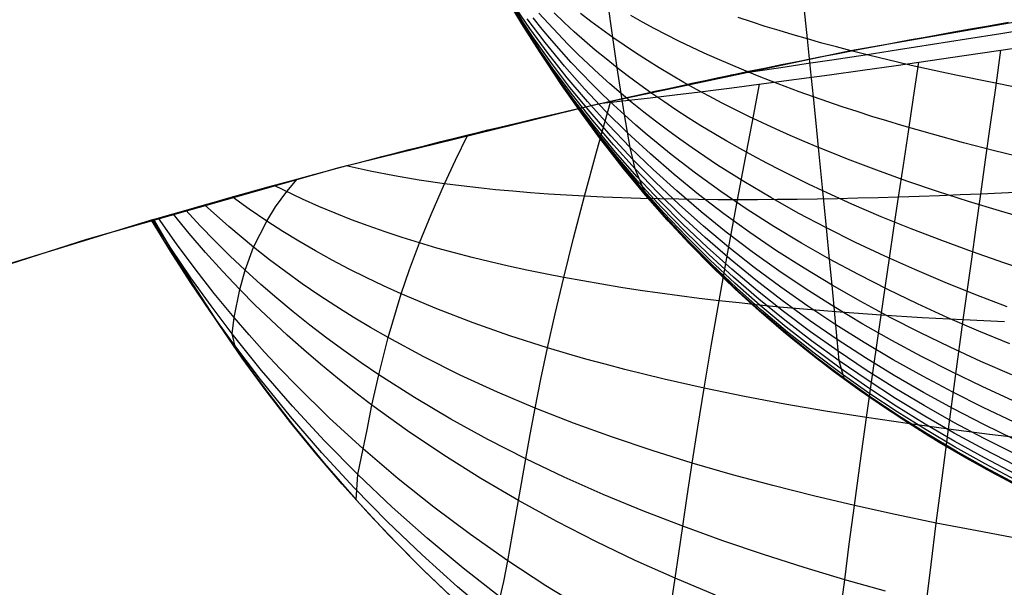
# Model space of a CAD drawing. Header units: millimetres. Extents: x -58 to 58, y -58 to 57.
# Tile 29 of 40: x -16.24 to -9.18, y 49.68 to 53.74. Entities that reach past the tile are written whole.
import ezdxf

# ---------------------------------------------------------------- set-up
doc = ezdxf.new("R2010")
doc.units = ezdxf.units.MM
doc.header["$MEASUREMENT"] = 0
doc.layers.add('Predefinito', color=5, linetype='Continuous')

msp = doc.modelspace()

# ---------------------------------------------------------------- linework, layer by layer
at = {"layer": 'Predefinito', "extrusion": (0.459919, 0.537098, 0.707107)}
for points in [[(46.655, 124.3573), (47.8028, 126.696), (48.8885, 129.0818), (49.9106, 131.5098), (50.8681, 133.975)], [(23.377, 97.5941), (23.3578, 98.255), (23.3525, 98.914), (23.3611, 99.571), (23.3837, 100.2259), (23.4206, 100.8788), (23.4718, 101.5296), (23.5374, 102.1783), (23.6177, 102.8249), (23.7128, 103.4694), (23.8228, 104.1116), (23.9478, 104.7518), (24.088, 105.3897), (24.2434, 106.0254), (24.4144, 106.6588), (24.6009, 107.29), (24.8031, 107.919), (25.0209, 108.5447), (25.2528, 109.164), (25.4979, 109.7751), (25.7561, 110.3786), (26.027, 110.9745), (26.3103, 111.5632), (26.6058, 112.1448), (26.913, 112.7195), (27.2317, 113.2874), (27.5615, 113.8487), (27.9022, 114.4037), (28.2533, 114.9526), (28.9854, 116.0327), (29.755, 117.0909), (30.5594, 118.1291), (31.3939, 119.1481), (32.2513, 120.1473), (33.1297, 121.1251), (34.0332, 122.0773), (34.4972, 122.5409), (34.971, 122.9945), (35.4559, 123.4368), (35.9539, 123.8658), (36.2086, 124.0745), (36.4674, 124.279), (36.7307, 124.4789), (36.9987, 124.6739), (37.2717, 124.8636), (37.5494, 125.0468), (37.8315, 125.2227), (38.1177, 125.3901), (38.408, 125.5486), (38.7029, 125.6974), (38.8523, 125.7681), (39.0029, 125.836), (39.1549, 125.9012), (39.3083, 125.9635), (39.4633, 126.0229), (39.6199, 126.0792), (39.778, 126.1323), (39.9374, 126.1819), (40.0979, 126.2279), (40.2592, 126.2702), (40.4212, 126.3085), (40.5837, 126.3427), (40.7466, 126.3726), (40.9101, 126.3984), (41.074, 126.4198), (41.2385, 126.4369), (41.4034, 126.4496), (41.5689, 126.4577), (41.735, 126.4612), (41.9016, 126.4601), (42.0687, 126.4541), (42.2358, 126.4435), (42.4022, 126.4281), (42.5673, 126.4082), (42.731, 126.3837), (42.8935, 126.3547), (43.0548, 126.3214), (43.2149, 126.2838), (43.3739, 126.242), (43.5317, 126.1961), (43.6884, 126.1461), (43.844, 126.0921), (43.9985, 126.0342), (44.1519, 125.9724), (44.3043, 125.9068), (44.4557, 125.8375), (44.6057, 125.7648), (44.754, 125.6888), (44.9006, 125.6098), (45.0455, 125.5278), (45.1886, 125.4431), (45.3299, 125.3557), (45.4694, 125.2658), (45.6072, 125.1736), (45.8779, 124.9822), (46.1425, 124.7821), (46.4014, 124.5736), (46.655, 124.3573)], [(47.2512, 133.4801), (46.4628, 131.6022), (45.6342, 129.7505)], [(45.6342, 129.7505), (45.3232, 129.9003), (45.1663, 129.9709), (45.0085, 130.0386), (44.8497, 130.1033), (44.6899, 130.1649), (44.5292, 130.2235), (44.3674, 130.2789), (44.2047, 130.3312), (44.0409, 130.3803), (43.8761, 130.4261), (43.7102, 130.4686), (43.5433, 130.5077), (43.3752, 130.5435), (43.2061, 130.5758), (43.0359, 130.6046), (42.8649, 130.6298), (42.6937, 130.6513), (42.5223, 130.6691), (42.3509, 130.6833), (42.1795, 130.6937), (42.0081, 130.7005), (41.837, 130.7036), (41.6661, 130.7031), (41.4955, 130.699), (41.325, 130.6912), (41.1547, 130.6799), (40.9845, 130.665), (40.8144, 130.6465), (40.6444, 130.6246), (40.4746, 130.5991), (40.305, 130.5702), (40.1354, 130.5378), (39.9663, 130.502), (39.7979, 130.463), (39.6306, 130.4209), (39.4647, 130.3759), (39.3, 130.3279), (39.1365, 130.2771), (38.974, 130.2235), (38.6525, 130.1082), (38.3351, 129.9826), (38.0217, 129.847), (37.7121, 129.7021), (37.406, 129.548), (37.1033, 129.3852), (36.8044, 129.2145), (36.5099, 129.0367), (36.2202, 128.8527), (35.9354, 128.6631), (35.6553, 128.4682), (35.3796, 128.2682), (34.8402, 127.8546), (34.3154, 127.4242), (33.8035, 126.9791), (33.303, 126.521), (32.8124, 126.0515), (32.3308, 125.5717), (31.3908, 124.5857), (30.4763, 123.5728), (29.5859, 122.541), (28.7207, 121.4929), (27.8842, 120.4255), (27.0796, 119.3366), (26.3093, 118.2246), (25.5758, 117.0879), (25.2235, 116.5098), (24.8814, 115.9248), (24.5496, 115.3329), (24.2284, 114.7339), (23.918, 114.1276), (23.6186, 113.5139), (23.3307, 112.8926), (23.0549, 112.2648), (22.7919, 111.6322), (22.5426, 110.9963), (22.3073, 110.3577), (22.0855, 109.7159), (21.8774, 109.0711), (21.6827, 108.4231), (21.5016, 107.772), (21.3338, 107.1178), (21.1795, 106.4605), (21.0385, 105.8002), (20.9108, 105.1368), (20.7964, 104.4703), (20.6952, 103.8008), (20.6072, 103.1282), (20.5322, 102.4527), (20.4704, 101.7741), (20.4215, 101.0925), (20.3857, 100.4079)]]:
    msp.add_lwpolyline(points, dxfattribs=at)
at = {"layer": 'Predefinito'}
for points in [[(21.0733, 50.261), (19.326, 50.9584), (17.5556, 51.5951), (15.7642, 52.1703), (13.9541, 52.6833), (12.1274, 53.1336), (10.2862, 53.5205), (8.4327, 53.8437), (6.5692, 54.1026), (4.6979, 54.2971), (2.821, 54.4269), (0.9407, 54.4919), (-0.9407, 54.4919), (-2.821, 54.4269), (-4.6979, 54.2971), (-6.5692, 54.1026), (-8.4327, 53.8437), (-10.2862, 53.5205), (-12.1274, 53.1336), (-13.9541, 52.6833), (-15.7642, 52.1703), (-17.5556, 51.5951)], [(-9.0455, 50.3831), (-9.25, 50.4897), (-9.4513, 50.6007), (-9.6494, 50.7163), (-9.8443, 50.8365), (-10.0358, 50.9613), (-10.224, 51.091), (-10.4088, 51.2256), (-10.59, 51.3651), (-10.7677, 51.5097), (-10.9418, 51.6595), (-11.1122, 51.8145), (-11.2789, 51.9748), (-11.4418, 52.1406), (-11.6009, 52.3119), (-11.7561, 52.4887), (-11.9074, 52.6713), (-12.0546, 52.8596), (-12.1978, 53.0538), (-12.3368, 53.2539), (-12.4717, 53.4601), (-12.6023, 53.6724), (-12.7286, 53.891)], [(-9.0909, 50.4064), (-9.3053, 50.5197), (-9.5167, 50.6383), (-9.725, 50.7621), (-9.9299, 50.8914), (-10.1312, 51.0261), (-10.3288, 51.1664), (-10.5223, 51.3122), (-10.7116, 51.4636), (-10.8965, 51.6203), (-11.0768, 51.7822), (-11.2524, 51.9493), (-11.4231, 52.1214), (-11.5886, 52.2984), (-11.7488, 52.4802), (-11.9036, 52.6666), (-12.0529, 52.8574), (-12.1967, 53.0525), (-12.335, 53.2516), (-12.4679, 53.4545), (-12.5953, 53.6609), (-12.7172, 53.8707)], [(-15.2827, 52.3134), (-16.7613, 51.8585), (-18.2264, 51.3619)], [(-13.1417, 49.6053), (-13.345, 49.7992), (-13.5443, 49.9991), (-13.7394, 50.2049), (-13.9301, 50.4165), (-14.1164, 50.6341), (-14.2979, 50.8573), (-14.4747, 51.0863), (-14.6465, 51.3208), (-14.8134, 51.5609), (-14.9751, 51.8064), (-15.1316, 52.0572), (-15.2828, 52.3133)]]:
    msp.add_lwpolyline(points, dxfattribs=at)
at = {"layer": 'Predefinito', "extrusion": (0.99698, -0.042221, 0.065174)}
msp.add_lwpolyline([(53.0391, 30.1896), (53.2279, 29.899)], dxfattribs=at)
at = {"layer": 'Predefinito', "extrusion": (0.996472, -0.041662, 0.072857)}
msp.add_lwpolyline([(52.8679, 30.6684), (53.0144, 30.4131)], dxfattribs=at)
at = {"layer": 'Predefinito', "extrusion": (0.995325, -0.042596, 0.086687)}
msp.add_lwpolyline([(52.6945, 31.3637), (52.7716, 31.2076)], dxfattribs=at)
at = {"layer": 'Predefinito', "extrusion": (0, 1, 7.38113e-08)}
msp.add_lwpolyline([(15.2828, 213.2903), (15.2827, 60.0029)], dxfattribs=at)
at = {"layer": 'Predefinito', "extrusion": (1, 0, 0)}
for points in [[(52.3134, 213.2903), (52.3134, 213.2903)], [(50.4165, 60.001), (50.4165, 213.8513)]]:
    msp.add_lwpolyline(points, dxfattribs=at)
at = {"layer": 'Predefinito'}
for points in [[(-10.3288, 51.1664, 60), (-10.3684, 51.3013, 53.8518), (-10.3825, 51.4546, 50.7794), (-10.4033, 51.6873, 47.7102), (-10.4179, 51.8422, 46.1803), (-10.436, 52.0291, 44.6566), (-10.4581, 52.2528, 43.1417), (-10.4845, 52.518, 41.638), (-10.5159, 52.8295, 40.1478), (-10.5335, 53.0041, 39.4087), (-10.5525, 53.1918, 38.6739), (-10.5728, 53.3927, 37.9453), (-10.5945, 53.6066, 37.2217), (-10.6174, 53.8325, 36.5067), (-10.6419, 54.0736, 35.7986), (-10.8561, 56.1828, 30.2753)], [(-11.7488, 52.4802, 60), (-11.8304, 52.6752, 51.2224), (-11.8647, 52.8295, 48.2995), (-11.9067, 53.0623, 45.3877), (-11.9315, 53.2165, 43.9402), (-11.9592, 53.4003, 42.5007), (-11.9903, 53.6172, 41.0707), (-12.025, 53.8702, 39.6523), (-12.0635, 54.1605, 38.2493), (-12.1057, 54.488, 36.8669), (-12.2917, 55.9694, 31.4573)], [(-5.8697, 54.1829, 28.8087), (-7.2121, 53.9776, 28.9469), (-8.0305, 53.8389, 29.0353), (-8.4836, 53.7626, 29.0992), (-8.7198, 53.7234, 29.1395), (-8.962, 53.6839, 29.1867), (-9.2083, 53.6445, 29.2419), (-9.4548, 53.6054, 29.3052), (-9.6991, 53.5669, 29.3768), (-9.9416, 53.529, 29.4567), (-10.1819, 53.4918, 29.5449), (-10.42, 53.4554, 29.6414), (-10.6038, 53.4276, 29.7224), (-10.786, 53.4005, 29.8085), (-10.9665, 53.374, 29.8997), (-11.1451, 53.3482, 29.996)], [(-12.0688, 53.1469, 30.7736), (-11.8979, 53.1659, 30.6465), (-11.7236, 53.186, 30.5245), (-11.5459, 53.2071, 30.4077), (-11.365, 53.2291, 30.2961), (-11.2519, 53.2432, 30.23), (-11.1379, 53.2576, 30.1659), (-10.9074, 53.2873, 30.0441), (-10.6739, 53.3184, 29.9306), (-10.4378, 53.3505, 29.8255), (-10.1994, 53.3836, 29.7288), (-9.9587, 53.4176, 29.6403), (-9.7161, 53.4523, 29.56), (-9.4716, 53.4878, 29.488), (-9.2251, 53.5238, 29.4242), (-8.9788, 53.5602, 29.3685), (-8.7365, 53.5968, 29.3206), (-8.5, 53.6333, 29.2798), (-8.0461, 53.7045, 29.2147), (-6.8539, 53.8921, 29.0848), (-6.097, 53.999, 29.0053), (-5.3119, 54.095, 28.9324)], [(-9.1087, 50.6342, 52.1434), (-9.328, 50.7447, 52.1656), (-9.5444, 50.8599, 52.1903), (-9.7576, 50.9799, 52.2177), (-9.9673, 51.1047, 52.2476), (-10.1732, 51.2345, 52.2802), (-10.3751, 51.3692, 52.3154), (-10.5725, 51.5089, 52.3532), (-10.7654, 51.6535, 52.3935), (-10.9535, 51.803, 52.4364), (-11.1366, 51.9572, 52.4816), (-11.3145, 52.1161, 52.5291), (-11.4871, 52.2796, 52.5789), (-11.6541, 52.4476, 52.6308), (-11.8154, 52.6199, 52.6848), (-11.9707, 52.7966, 52.7407), (-12.1201, 52.9774, 52.7986), (-12.2635, 53.1623, 52.8582), (-12.4008, 53.3511, 52.9196), (-12.532, 53.5437, 52.9826), (-12.6571, 53.7399, 53.047), (-12.7761, 53.9397, 53.1129)], [(-9.1081, 50.5534, 53.7141), (-9.3265, 50.6656, 53.7319), (-9.5419, 50.7827, 53.7517), (-9.7541, 50.9048, 53.7736), (-9.9628, 51.0319, 53.7976), (-10.1676, 51.164, 53.8236), (-10.3684, 51.3013, 53.8518), (-10.5648, 51.4437, 53.8821), (-10.7566, 51.5912, 53.9144), (-10.9436, 51.7437, 53.9487), (-11.1258, 51.9009, 53.9849), (-11.3028, 52.063, 54.0229), (-11.4745, 52.2296, 54.0628), (-11.6407, 52.4008, 54.1043), (-11.8013, 52.5765, 54.1475), (-11.9561, 52.7564, 54.1923), (-12.105, 52.9405, 54.2386), (-12.248, 53.1286, 54.2863), (-12.3852, 53.3207, 54.3354), (-12.5164, 53.5164, 54.3858), (-12.6417, 53.7157, 54.4374), (-12.7611, 53.9185, 54.4902)], [(-9.1072, 50.492, 55.2852), (-9.3246, 50.6054, 55.2986), (-9.5391, 50.7238, 55.3134), (-9.7502, 50.8474, 55.3299), (-9.9579, 50.9761, 55.3479), (-10.1617, 51.11, 55.3675), (-10.3614, 51.2491, 55.3886), (-10.5568, 51.3935, 55.4113), (-10.7477, 51.5431, 55.4356), (-10.9338, 51.6977, 55.4613), (-11.1151, 51.8573, 55.4885), (-11.2913, 52.0218, 55.517), (-11.4623, 52.1909, 55.5469), (-11.6279, 52.3646, 55.5781), (-11.7879, 52.5428, 55.6105), (-11.9423, 52.7253, 55.6441), (-12.0908, 52.912, 55.6788), (-12.2337, 53.1027, 55.7146), (-12.3707, 53.2973, 55.7515), (-12.5021, 53.4955, 55.7893), (-12.6276, 53.6973, 55.828), (-12.7474, 53.9025, 55.8675)], [(-9.1048, 50.4484, 56.8567), (-9.3212, 50.5623, 56.8656), (-9.5347, 50.6814, 56.8755), (-9.7448, 50.8058, 56.8865), (-9.9515, 50.9353, 56.8985), (-10.1543, 51.0702, 56.9115), (-10.3531, 51.2105, 56.9256), (-10.5477, 51.3562, 56.9408), (-10.7378, 51.5071, 56.957), (-10.9232, 51.6632, 56.9741), (-11.1038, 51.8244, 56.9922), (-11.2795, 51.9904, 57.0113), (-11.45, 52.1613, 57.0312), (-11.6152, 52.3368, 57.052), (-11.7749, 52.5168, 57.0736), (-11.929, 52.7012, 57.096), (-12.0775, 52.8899, 57.1192), (-12.2203, 53.0826, 57.143), (-12.3575, 53.2791, 57.1676), (-12.4891, 53.4794, 57.1928), (-12.615, 53.6831, 57.2186), (-12.7354, 53.8902, 57.245)], [(-9.0998, 50.4204, 58.4283), (-9.3152, 50.5344, 58.4327), (-9.5276, 50.6535, 58.4377), (-9.7368, 50.778, 58.4432), (-9.9425, 50.9078, 58.4492), (-10.1445, 51.043, 58.4557), (-10.3426, 51.1836, 58.4628), (-10.5365, 51.3298, 58.4704), (-10.726, 51.4813, 58.4785), (-10.911, 51.6381, 58.4871), (-11.0913, 51.8, 58.4961), (-11.2667, 51.967, 58.5056), (-11.4371, 52.1388, 58.5156), (-11.6022, 52.3154, 58.526), (-11.762, 52.4966, 58.5368), (-11.9162, 52.6823, 58.548), (-12.0649, 52.8724, 58.5596), (-12.208, 53.0665, 58.5715), (-12.3456, 53.2645, 58.5838), (-12.4777, 53.4663, 58.5964), (-12.6042, 53.6715, 58.6093), (-12.7252, 53.8801, 58.6225)], [(-9.1201, 51.0148, 47.4364), (-9.3419, 51.1164, 47.4716), (-9.5609, 51.222, 47.511), (-9.7769, 51.3319, 47.5545), (-9.9895, 51.446, 47.6022), (-10.1984, 51.5644, 47.6541), (-10.4033, 51.6873, 47.7102), (-10.6038, 51.8147, 47.7705), (-10.7996, 51.9465, 47.8349), (-10.9907, 52.0828, 47.9032), (-11.1766, 52.2235, 47.9753), (-11.3572, 52.3685, 48.0511), (-11.5323, 52.5179, 48.1305), (-11.7015, 52.6716, 48.2133), (-11.8647, 52.8295, 48.2995), (-12.0216, 52.9917, 48.3888), (-12.1722, 53.158, 48.4812), (-12.3164, 53.3284, 48.5764), (-12.454, 53.5028, 48.6743), (-12.5849, 53.6811, 48.7748), (-12.7092, 53.8632, 48.8778)], [(-9.1137, 50.8623, 49.0039), (-9.3346, 50.9675, 49.0348), (-9.5529, 51.077, 49.0694), (-9.768, 51.1909, 49.1076), (-9.9797, 51.3092, 49.1494), (-10.1877, 51.4321, 49.1949), (-10.3916, 51.5597, 49.244), (-10.5912, 51.6919, 49.2969), (-10.7862, 51.8287, 49.3533), (-10.9763, 51.9701, 49.4131), (-11.1614, 52.1161, 49.4763), (-11.3412, 52.2665, 49.5428), (-11.5155, 52.4214, 49.6123), (-11.6841, 52.5806, 49.6849), (-11.8468, 52.7442, 49.7604), (-12.0033, 52.912, 49.8386), (-12.1536, 53.0841, 49.9195), (-12.2975, 53.2602, 50.0029), (-12.4352, 53.4402, 50.0887), (-12.5663, 53.6242, 50.1768), (-12.691, 53.8119, 50.267)], [(-9.1631, 51.6884, 42.7729), (-9.3866, 51.7737, 42.8202), (-9.6075, 51.8625, 42.8731), (-9.8255, 51.9546, 42.9317), (-10.0401, 52.0504, 42.996), (-10.2511, 52.1497, 43.066), (-10.4581, 52.2528, 43.1417), (-10.6606, 52.3597, 43.2232), (-10.8585, 52.4705, 43.3103), (-11.0513, 52.5851, 43.4028), (-11.239, 52.7036, 43.5005), (-11.3307, 52.7643, 43.5513), (-11.4211, 52.8259, 43.6033), (-11.51, 52.8886, 43.6566), (-11.5974, 52.9522, 43.711), (-11.6833, 53.0168, 43.7666), (-11.7676, 53.0824, 43.8233), (-11.8504, 53.149, 43.8812), (-11.9315, 53.2165, 43.9402), (-12.011, 53.2851, 44.0003), (-12.0888, 53.3546, 44.0615), (-12.1649, 53.4251, 44.1236), (-12.2393, 53.4966, 44.1868), (-12.312, 53.569, 44.251), (-12.383, 53.6425, 44.3161), (-12.4522, 53.7168, 44.3822), (-12.5196, 53.7922, 44.4491)], [(-8.9612, 51.9292, 41.1966), (-9.1871, 52.0039, 41.2411), (-9.411, 52.0816, 41.2918), (-9.6323, 52.1624, 41.3486), (-9.8507, 52.2463, 41.4116), (-10.0658, 52.3335, 41.4809), (-10.2772, 52.424, 41.5563), (-10.4845, 52.518, 41.638), (-10.5866, 52.5664, 41.6812), (-10.6875, 52.6156, 41.7259), (-10.7872, 52.6657, 41.7722), (-10.8856, 52.7167, 41.8199), (-10.9829, 52.7686, 41.8691), (-11.0788, 52.8214, 41.9198), (-11.1734, 52.8751, 41.9719), (-11.2666, 52.9298, 42.0254), (-11.3585, 52.9853, 42.0802), (-11.4489, 53.0418, 42.1364), (-11.5378, 53.0992, 42.194), (-11.6253, 53.1576, 42.2528), (-11.7112, 53.2169, 42.3129), (-11.7955, 53.2771, 42.3743), (-11.8782, 53.3382, 42.4369), (-11.9592, 53.4003, 42.5007), (-12.0386, 53.4634, 42.5657), (-12.1163, 53.5274, 42.6318), (-12.1922, 53.5923, 42.699), (-12.2665, 53.6582, 42.7674), (-12.3389, 53.725, 42.8368), (-12.4096, 53.7928, 42.9073)], [(-8.9908, 52.3084, 39.6785), (-9.2169, 52.3744, 39.7255), (-9.441, 52.4431, 39.7792), (-9.6625, 52.5145, 39.8395), (-9.8812, 52.5887, 39.9065), (-10.0966, 52.6659, 39.9802), (-10.3083, 52.7461, 40.0607), (-10.4126, 52.7874, 40.1034), (-10.5159, 52.8295, 40.1478), (-10.618, 52.8724, 40.1939), (-10.719, 52.9161, 40.2417), (-10.8188, 52.9607, 40.2911), (-10.9173, 53.006, 40.3421), (-11.0146, 53.0523, 40.3948), (-11.1106, 53.0993, 40.4489), (-11.2052, 53.1472, 40.5046), (-11.2985, 53.1959, 40.5619), (-11.3903, 53.2455, 40.6206), (-11.4807, 53.296, 40.6807), (-11.5696, 53.3473, 40.7423), (-11.6569, 53.3995, 40.8053), (-11.7427, 53.4526, 40.8696), (-11.8269, 53.5065, 40.9354), (-11.9094, 53.5614, 41.0024), (-11.9903, 53.6172, 41.0707), (-12.0695, 53.6738, 41.1404), (-12.1469, 53.7314, 41.2112), (-12.2226, 53.7898, 41.2833)], [(-9.1102, 50.7366, 50.5733), (-9.3303, 50.8447, 50.5999), (-9.5477, 50.9573, 50.6295), (-9.7619, 51.0746, 50.6623), (-9.9726, 51.1965, 50.6982), (-10.1796, 51.3232, 50.7372), (-10.3825, 51.4546, 50.7794), (-10.581, 51.5909, 50.8247), (-10.775, 51.732, 50.8731), (-10.9641, 51.8778, 50.9245), (-11.1482, 52.0283, 50.9787), (-11.3271, 52.1833, 51.0357), (-11.5006, 52.3428, 51.0954), (-11.6685, 52.5068, 51.1576), (-11.8304, 52.6752, 51.2224), (-11.9864, 52.8478, 51.2895), (-12.1363, 53.0246, 51.3589), (-12.28, 53.2055, 51.4304), (-12.4174, 53.3904, 51.504), (-12.5487, 53.579, 51.5795), (-12.6736, 53.7715, 51.6569)], [(-9.1301, 51.1995, 45.8734), (-9.3526, 51.2967, 45.9129), (-9.5723, 51.3977, 45.957), (-9.7891, 51.5027, 46.0058), (-10.0025, 51.6117, 46.0592), (-10.2122, 51.7249, 46.1174), (-10.4179, 51.8422, 46.1803), (-10.6192, 51.9639, 46.2479), (-10.8159, 52.0898, 46.3201), (-11.0077, 52.22, 46.3967), (-11.1944, 52.3545, 46.4776), (-11.3756, 52.4932, 46.5627), (-11.5512, 52.6361, 46.6517), (-11.721, 52.7832, 46.7447), (-11.8846, 52.9345, 46.8414), (-12.0418, 53.0899, 46.9416), (-12.1925, 53.2495, 47.0452), (-12.3367, 53.413, 47.1521), (-12.4741, 53.5806, 47.262), (-12.6048, 53.752, 47.3749)], [(-9.1443, 51.4222, 44.318), (-9.3673, 51.5139, 44.3614), (-9.5877, 51.6094, 44.4101), (-9.8051, 51.7085, 44.4639), (-10.0192, 51.8115, 44.5229), (-10.2297, 51.9183, 44.5872), (-10.436, 52.0291, 44.6566), (-10.638, 52.144, 44.7313), (-10.8354, 52.263, 44.8111), (-11.0278, 52.386, 44.8958), (-11.215, 52.5131, 44.9853), (-11.3968, 52.6443, 45.0794), (-11.5728, 52.7796, 45.1779), (-11.7429, 52.9189, 45.2808), (-11.8256, 52.9901, 45.3337), (-11.9067, 53.0623, 45.3877), (-11.9862, 53.1356, 45.4427), (-12.0641, 53.2098, 45.4986), (-12.1403, 53.2851, 45.5555), (-12.2148, 53.3613, 45.6133), (-12.2876, 53.4386, 45.672), (-12.3588, 53.5168, 45.7315), (-12.4282, 53.596, 45.792), (-12.4959, 53.6762, 45.8532), (-12.5619, 53.7573, 45.9152)], [(-12.0688, 53.1469, 30.7736), (-11.9229, 53.1798, 30.6297), (-11.7694, 53.214, 30.4858), (-11.6882, 53.2319, 30.4138), (-11.6036, 53.2504, 30.3419), (-11.5156, 53.2695, 30.27), (-11.424, 53.2892, 30.198), (-11.3288, 53.3096, 30.1262), (-11.2293, 53.3306, 30.0544), (-11.1253, 53.3524, 29.9826), (-11.0164, 53.375, 29.9108), (-10.902, 53.3985, 29.8391), (-10.7815, 53.4229, 29.7673), (-10.654, 53.4485, 29.6955), (-10.5185, 53.4753, 29.6237), (-10.374, 53.5036, 29.5519), (-10.2187, 53.5335, 29.48), (-10.0499, 53.5654, 29.4082), (-9.8649, 53.5998, 29.3363), (-9.7652, 53.618, 29.3004), (-9.6595, 53.6372, 29.2645), (-9.5468, 53.6573, 29.2286), (-9.4259, 53.6787, 29.1927), (-9.2959, 53.7014, 29.1569), (-9.1531, 53.7259, 29.121)], [(-9.0269, 52.7494, 38.1801), (-9.2531, 52.8052, 38.2292), (-9.4772, 52.8634, 38.2855), (-9.6988, 52.9239, 38.3488), (-9.9176, 52.9869, 38.4193), (-10.0257, 53.0193, 38.4572), (-10.133, 53.0524, 38.4969), (-10.2394, 53.0862, 38.5385), (-10.3448, 53.1207, 38.5818), (-10.4492, 53.1559, 38.6269), (-10.5525, 53.1918, 38.6739), (-10.6546, 53.2285, 38.7226), (-10.7556, 53.2658, 38.7732), (-10.8554, 53.3039, 38.8255), (-10.9539, 53.3428, 38.8795), (-11.0511, 53.3824, 38.9352), (-11.1471, 53.4228, 38.9926), (-11.2416, 53.4639, 39.0517), (-11.3348, 53.5058, 39.1123), (-11.4265, 53.5485, 39.1746), (-11.5167, 53.592, 39.2384), (-11.6055, 53.6363, 39.3037), (-11.6926, 53.6815, 39.3705), (-11.7782, 53.7274, 39.4388), (-11.8622, 53.7742, 39.5086)], [(-9.0696, 53.2544, 36.7083), (-9.2956, 53.2985, 36.7588), (-9.5197, 53.3445, 36.8169), (-9.6308, 53.3682, 36.8488), (-9.7412, 53.3925, 36.8826), (-9.8509, 53.4172, 36.9183), (-9.9599, 53.4426, 36.9559), (-10.068, 53.4684, 36.9954), (-10.1753, 53.4949, 37.0368), (-10.2816, 53.5219, 37.0802), (-10.387, 53.5495, 37.1254), (-10.4913, 53.5777, 37.1726), (-10.5945, 53.6066, 37.2217), (-10.6966, 53.6361, 37.2727), (-10.7974, 53.6662, 37.3257), (-10.8971, 53.697, 37.3805), (-10.9955, 53.7284, 37.4371), (-11.0926, 53.7605, 37.4956)], [(-10.0111, 47.5172, 59.9964), (-10.0189, 47.5728, 56.1531), (-9.9927, 47.7202, 52.2969), (-9.9456, 47.9866, 48.4276), (-9.9173, 48.1773, 46.4806), (-9.8846, 48.4197, 44.5257), (-9.8461, 48.7248, 42.5668), (-9.8239, 48.9046, 41.5871), (-9.7994, 49.1046, 40.608), (-9.7723, 49.3265, 39.6299), (-9.7422, 49.5721, 38.6535), (-9.7086, 49.8427, 37.6802), (-9.6713, 50.139, 36.7127), (-9.6298, 50.4614, 35.7532), (-9.5838, 50.8107, 34.8034), (-9.5332, 51.1877, 33.8651), (-9.4777, 51.5935, 32.9402), (-9.4173, 52.0291, 32.0309), (-9.3852, 52.2584, 31.5828), (-9.3519, 52.4956, 31.1395), (-9.3174, 52.7409, 30.7011), (-9.2818, 52.9943, 30.2682), (-9.245, 53.2561, 29.8409), (-9.2073, 53.5264, 29.4197)], [(-10.6006, 47.8102, 59.9965), (-10.6112, 47.8654, 56.1773), (-10.5826, 48.002, 52.3462), (-10.5315, 48.2488, 48.5024), (-10.5017, 48.4266, 46.5689), (-10.4683, 48.653, 44.6279), (-10.4295, 48.9387, 42.683), (-10.4075, 49.1071, 41.7103), (-10.3834, 49.2946, 40.738), (-10.3568, 49.5027, 39.7667), (-10.3273, 49.7329, 38.7968), (-10.2946, 49.9867, 37.8296), (-10.258, 50.2644, 36.8678), (-10.2173, 50.5667, 35.9134), (-10.1721, 50.8942, 34.9679), (-10.1222, 51.2476, 34.033), (-10.0672, 51.628, 33.1105), (-10.0072, 52.0363, 32.2024), (-9.9751, 52.2513, 31.7544), (-9.9418, 52.4738, 31.3107), (-9.9072, 52.7038, 30.8717), (-9.8714, 52.9415, 30.4376), (-9.8343, 53.1871, 30.0088), (-9.7961, 53.4408, 29.5855)], [(-11.753, 48.5009, 59.9973), (-11.7693, 48.5532, 56.2464), (-11.7408, 48.6625, 52.4838), (-11.6882, 48.8623, 48.7086), (-11.6582, 49.0097, 46.8106), (-11.6251, 49.1996, 44.906), (-11.5875, 49.4409, 42.9981), (-11.5429, 49.7429, 41.0897), (-11.5172, 49.9199, 40.1362), (-11.4887, 50.1159, 39.1837), (-11.4569, 50.3321, 38.2333), (-11.4211, 50.5688, 37.2873), (-11.3806, 50.8264, 36.3473), (-11.3352, 51.1056, 35.4146), (-11.2844, 51.407, 34.4908), (-11.2278, 51.7316, 33.5773), (-11.1651, 52.0803, 32.6756), (-11.096, 52.4543, 31.7876), (-11.0204, 52.8548, 30.915), (-10.9802, 53.0654, 30.4852), (-10.9384, 53.2832, 30.06)], [(-12.8433, 49.3376, 59.9986), (-12.8427, 49.4619, 52.672), (-12.7979, 49.608, 48.9887), (-12.7718, 49.7207, 47.138), (-12.7425, 49.869, 45.2819), (-12.7083, 50.0598, 43.4229), (-12.6667, 50.3006, 41.5633), (-12.6146, 50.5993, 39.705), (-12.5833, 50.7729, 38.7775), (-12.5471, 50.9629, 37.8533), (-12.5055, 51.1698, 36.9338), (-12.4578, 51.3941, 36.0199), (-12.4033, 51.6364, 35.1129), (-12.3414, 51.8976, 34.2139), (-12.2712, 52.1786, 33.3243), (-12.1923, 52.4807, 32.4453), (-12.1039, 52.8052, 31.5786), (-12.0059, 53.1538, 30.7259)], [(-15.2827, 52.3134, 60.0029), (-15.2181, 52.3322, 45.3854), (-15.0668, 52.376, 41.7353), (-14.9342, 52.4139, 39.9083), (-14.8471, 52.4387, 38.9948), (-14.7421, 52.4683, 38.0813), (-14.6152, 52.5038, 37.1675), (-14.4605, 52.5466, 36.2536), (-14.3707, 52.5712, 35.7967), (-14.2712, 52.5983, 35.3398), (-14.1598, 52.6284, 34.8828), (-14.0346, 52.6619, 34.4259), (-13.9662, 52.6801, 34.1976), (-13.8935, 52.6993, 33.9694), (-13.816, 52.7197, 33.7411), (-13.7334, 52.7413, 33.5128), (-13.6451, 52.7642, 33.2845), (-13.5506, 52.7886, 33.0562), (-13.4492, 52.8145, 32.828), (-13.3401, 52.8421, 32.5997), (-13.2227, 52.8716, 32.3714), (-13.096, 52.9032, 32.1431), (-13.0288, 52.9198, 32.029), (-12.9588, 52.9369, 31.9149), (-12.886, 52.9547, 31.8007), (-12.8102, 52.9731, 31.6866), (-12.7313, 52.9921, 31.5725), (-12.649, 53.0118, 31.4583), (-12.5631, 53.0322, 31.3442), (-12.4731, 53.0535, 31.2301), (-12.3787, 53.0756, 31.1159), (-12.2793, 53.0987, 31.0018), (-12.0688, 53.1469, 30.7736)], [(-13.8312, 50.3055, 60.0001), (-13.8183, 50.4858, 49.3329), (-13.7795, 50.6697, 45.7439), (-13.7525, 50.8077, 43.9453), (-13.7168, 50.9832, 42.146), (-13.6687, 51.2016, 40.3472), (-13.6019, 51.4671, 38.5523), (-13.5075, 51.7806, 36.7699), (-13.4471, 51.9563, 35.8854), (-13.3763, 52.1455, 35.0064), (-13.2934, 52.3493, 34.1339), (-13.197, 52.569, 33.269), (-13.1178, 52.7391, 32.6477), (-13.0302, 52.9194, 32.0315)], [(-9.0566, 52.5089, 31.0705), (-9.3519, 52.4956, 31.1395), (-9.5, 52.4896, 31.1781), (-9.6477, 52.4839, 31.2196), (-9.795, 52.4786, 31.2637), (-9.9418, 52.4738, 31.3107), (-10.0882, 52.4694, 31.3605), (-10.2341, 52.4655, 31.413), (-10.3794, 52.4621, 31.4684), (-10.524, 52.4593, 31.5265), (-10.6681, 52.4571, 31.5875), (-10.8115, 52.4555, 31.6514), (-10.9541, 52.4546, 31.7181), (-11.096, 52.4543, 31.7876), (-11.2371, 52.4548, 31.86), (-11.3773, 52.4561, 31.9353), (-11.5164, 52.4581, 32.0135), (-11.6543, 52.461, 32.0944), (-11.7909, 52.4646, 32.1781), (-11.9262, 52.4691, 32.2645), (-12.06, 52.4745, 32.3536), (-12.1923, 52.4807, 32.4453), (-12.3229, 52.4878, 32.5396), (-12.4521, 52.496, 32.6365), (-12.5798, 52.5051, 32.7359), (-12.7061, 52.5154, 32.8377), (-12.8309, 52.5269, 32.942), (-12.9543, 52.5396, 33.0486), (-13.0763, 52.5536, 33.1577), (-13.197, 52.569, 33.269), (-13.3782, 52.5952, 33.4431), (-13.556, 52.6251, 33.6222), (-13.7305, 52.659, 33.8062), (-13.9018, 52.6971, 33.9948)], [(-14.6923, 51.3854, 60.0021), (-14.7201, 51.4954, 49.7264), (-14.7053, 51.6121, 46.2738), (-14.6647, 51.8128, 42.8167), (-14.626, 51.9506, 41.0882), (-14.5657, 52.1147, 39.3615), (-14.4717, 52.3023, 37.6417), (-14.4074, 52.4047, 36.7855), (-14.328, 52.513, 35.9322), (-14.2525, 52.6033, 35.2601)], [(-9.183, 51.5799, 32.8707), (-9.4777, 51.5935, 32.9402), (-9.773, 51.6096, 33.0202), (-10.0672, 51.628, 33.1105), (-10.3601, 51.6491, 33.2113), (-10.506, 51.6608, 33.2657), (-10.6514, 51.6732, 33.3227), (-10.7963, 51.6865, 33.3823), (-10.9407, 51.7006, 33.4446), (-11.0846, 51.7156, 33.5096), (-11.2278, 51.7316, 33.5773), (-11.3704, 51.7486, 33.6476), (-11.5122, 51.7666, 33.7207), (-11.6532, 51.7857, 33.7965), (-11.7931, 51.8058, 33.8749), (-11.932, 51.8271, 33.9559), (-12.0698, 51.8494, 34.0394), (-12.2063, 51.8729, 34.1254), (-12.3414, 51.8976, 34.2139), (-12.4751, 51.9235, 34.3049), (-12.6076, 51.9507, 34.3982), (-12.7388, 51.9792, 34.4939), (-12.8688, 52.0093, 34.592), (-12.9975, 52.0408, 34.6922), (-13.125, 52.074, 34.7948), (-13.2512, 52.1089, 34.8995), (-13.3763, 52.1455, 35.0064), (-13.5, 52.184, 35.1154), (-13.6225, 52.2245, 35.2265), (-13.7435, 52.2669, 35.3395), (-13.8632, 52.3115, 35.4545), (-13.9815, 52.3583, 35.5713), (-14.0985, 52.4074, 35.6899), (-14.2139, 52.459, 35.8102), (-14.418, 52.5581, 36.0307)], [(-8.9994, 50.7397, 34.677), (-9.29, 50.7736, 34.7356), (-9.5838, 50.8107, 34.8034), (-9.8783, 50.8508, 34.8808), (-10.1721, 50.8942, 34.9679), (-10.465, 50.9409, 35.0647), (-10.7567, 50.9915, 35.1714), (-11.0469, 51.0463, 35.288), (-11.3352, 51.1056, 35.4146), (-11.6212, 51.1698, 35.5513), (-11.9042, 51.2392, 35.698), (-12.0443, 51.2758, 35.7749), (-12.1833, 51.3139, 35.8543), (-12.3212, 51.3533, 35.9359), (-12.4578, 51.3941, 36.0199), (-12.7274, 51.4803, 36.1946), (-12.9922, 51.573, 36.3781), (-13.2522, 51.6729, 36.5699), (-13.5075, 51.7806, 36.7699), (-13.6332, 51.8376, 36.8728), (-13.7575, 51.8969, 36.9776), (-13.8804, 51.9583, 37.0842), (-14.0019, 52.0221, 37.1925), (-14.1218, 52.0884, 37.3025), (-14.2401, 52.1571, 37.4141), (-14.3567, 52.2284, 37.5272), (-14.4717, 52.3023, 37.6417), (-14.5961, 52.3868, 37.7692), (-14.7186, 52.4748, 37.8982)], [(-10.0348, 49.6502, 38.721), (-10.3273, 49.7329, 38.7968), (-10.6193, 49.8204, 38.8809), (-10.9104, 49.9132, 38.9734), (-11.2003, 50.0115, 39.0743), (-11.4887, 50.1159, 39.1837), (-11.7752, 50.2267, 39.3017), (-12.0589, 50.3441, 39.4281), (-12.3389, 50.4682, 39.5626), (-12.6146, 50.5993, 39.705), (-12.8856, 50.7376, 39.855), (-13.1517, 50.8838, 40.0122), (-13.4129, 51.0382, 40.1764), (-13.6687, 51.2016, 40.3472), (-13.7945, 51.2869, 40.435), (-13.9187, 51.3744, 40.5244), (-14.0413, 51.4644, 40.6151), (-14.1621, 51.5567, 40.7072), (-14.281, 51.6515, 40.8007), (-14.3981, 51.7487, 40.8953), (-14.5131, 51.8484, 40.9912), (-14.626, 51.9506, 41.0882), (-14.7355, 52.0541, 41.185), (-14.8428, 52.1602, 41.2827), (-14.9481, 52.2689, 41.3814), (-15.0512, 52.3804, 41.4809)], [(-9.0879, 50.0287, 36.5928), (-9.3783, 50.0819, 36.6485), (-9.6713, 50.139, 36.7127), (-9.9648, 50.1998, 36.7857), (-10.258, 50.2644, 36.8678), (-10.5506, 50.3333, 36.9589), (-10.8421, 50.4067, 37.0592), (-11.1324, 50.4851, 37.1686), (-11.4211, 50.5688, 37.2873), (-11.7077, 50.6582, 37.4153), (-11.9914, 50.7536, 37.5525), (-12.2715, 50.8551, 37.6986), (-12.5471, 50.9629, 37.8533), (-12.818, 51.0774, 38.0164), (-13.0842, 51.1992, 38.1874), (-13.3456, 51.3289, 38.3662), (-13.6019, 51.4671, 38.5523), (-13.7281, 51.5397, 38.648), (-13.8528, 51.6145, 38.7455), (-13.9759, 51.6916, 38.8445), (-14.0974, 51.7712, 38.9451), (-14.2172, 51.8533, 39.0471), (-14.3352, 51.9379, 39.1506), (-14.4514, 52.025, 39.2554), (-14.5657, 52.1147, 39.3615), (-14.7435, 52.2631, 39.5326), (-14.9164, 52.4189, 39.7066)], [(-12.8427, 49.4619, 52.672), (-13.1034, 49.682, 52.7261), (-13.3575, 49.9102, 52.7828), (-13.6048, 50.1464, 52.8418), (-13.845, 50.3905, 52.9029), (-14.0774, 50.6425, 52.9661), (-14.3015, 50.9017, 53.0311), (-14.5167, 51.1673, 53.0976), (-14.7226, 51.4389, 53.1655), (-14.8746, 51.6516, 53.2185), (-15.0211, 51.8676, 53.2722), (-15.1621, 52.0868, 53.3263), (-15.2975, 52.3091, 53.3809)], [(-12.7979, 49.608, 48.9887), (-13.0623, 49.8148, 49.0692), (-13.3207, 50.03, 49.1536), (-13.5728, 50.2536, 49.2416), (-13.8183, 50.4858, 49.3329), (-14.0565, 50.7266, 49.4273), (-14.2866, 50.9755, 49.5246), (-14.508, 51.2319, 49.6244), (-14.7201, 51.4954, 49.7264), (-14.8702, 51.6938, 49.8027), (-15.0152, 51.8959, 49.8801), (-15.1549, 52.1018, 49.9582), (-15.2893, 52.3112, 50.0371)], [(-15.2827, 52.3134, 60.0029), (-15.1439, 52.0777, 60.0028), (-14.9993, 51.8444, 60.0027), (-14.8487, 51.6136, 60.0024), (-14.6923, 51.3854, 60.0021), (-14.4907, 51.1076, 60.0016), (-14.2797, 50.8344, 60.0011), (-14.0597, 50.5667, 60.0006), (-13.8312, 50.3055, 60.0001), (-13.5948, 50.0516, 59.9996), (-13.3512, 49.8056, 59.9993), (-13.1006, 49.5676, 59.9989)], [(-12.1917, 49.5184, 45.0822), (-12.4695, 49.6898, 45.1792), (-12.7425, 49.869, 45.2819), (-13.0102, 50.0562, 45.3899), (-13.2725, 50.2519, 45.5031), (-13.529, 50.4563, 45.6212), (-13.7795, 50.6697, 45.7439), (-14.0232, 50.8923, 45.8708), (-14.2591, 51.1238, 46.0017), (-14.374, 51.2427, 46.0685), (-14.4867, 51.3638, 46.1362), (-14.5972, 51.4869, 46.2046), (-14.7053, 51.6121, 46.2738), (-14.8474, 51.7842, 46.3682), (-14.9853, 51.9602, 46.4638), (-15.1187, 52.1399, 46.5604), (-15.2475, 52.3235, 46.658)], [(-11.2549, 49.6214, 40.9902), (-11.5429, 49.7429, 41.0897), (-11.8289, 49.8715, 41.1969), (-12.112, 50.0072, 41.3117), (-12.3916, 50.1502, 41.434), (-12.6667, 50.3006, 41.5633), (-12.9369, 50.4586, 41.6995), (-13.2022, 50.6247, 41.8422), (-13.4623, 50.7994, 41.9911), (-13.7168, 50.9832, 42.146), (-13.8418, 51.0787, 42.2256), (-13.9651, 51.1765, 42.3065), (-14.0866, 51.2767, 42.3887), (-14.2063, 51.3792, 42.4721), (-14.3241, 51.4841, 42.5567), (-14.4398, 51.5913, 42.6423), (-14.5533, 51.7008, 42.729), (-14.6647, 51.8128, 42.8167), (-14.7888, 51.9432, 42.9177), (-14.91, 52.0768, 43.0197), (-15.0282, 52.2137, 43.1228), (-15.1433, 52.354, 43.2269)]]:
    msp.add_polyline3d(points, dxfattribs=at)

doc.saveas('drawing.dxf')
